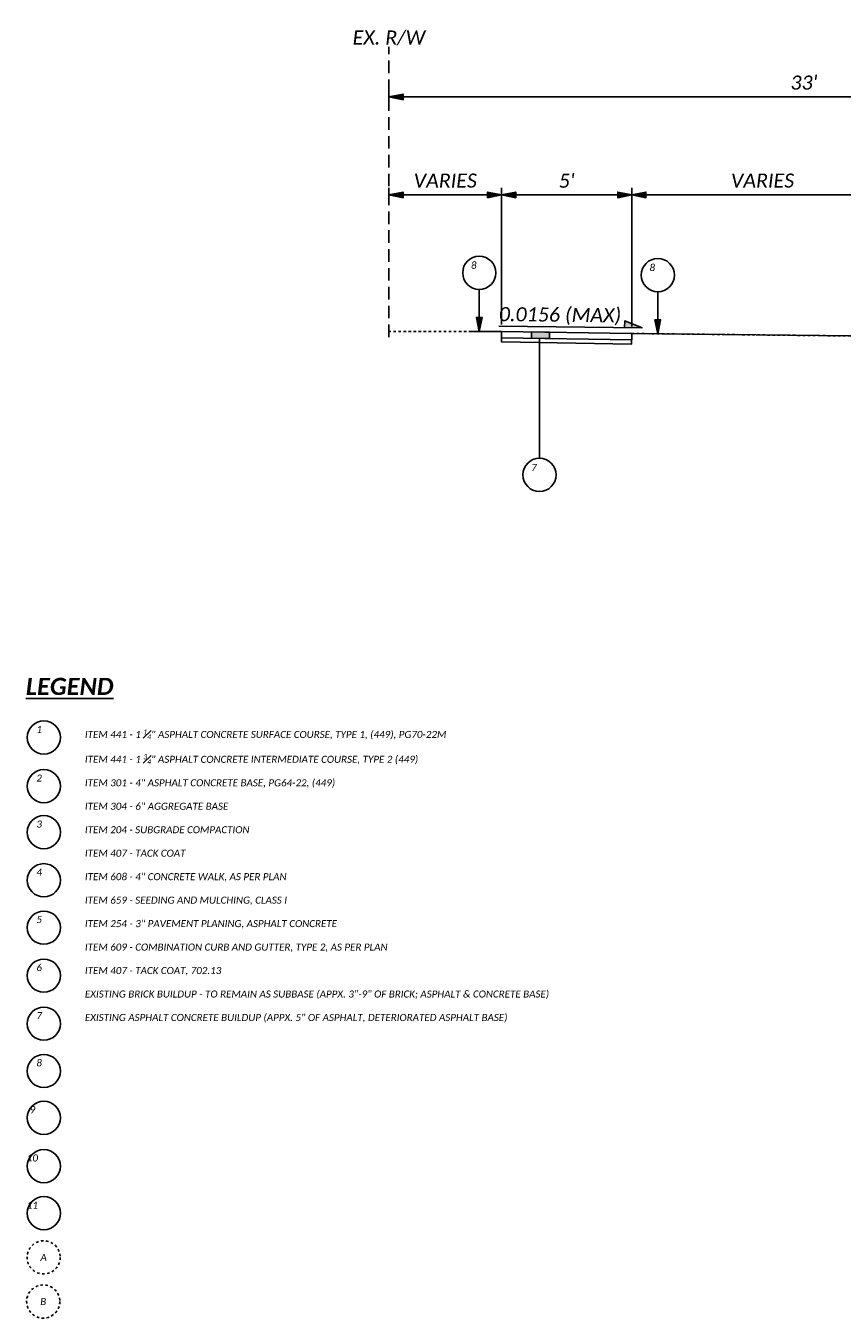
# Model space of a CAD drawing. Header units: feet. Extents: x 2612 to 2782, y -4733 to -4576.
# Tile 2 of 8: x 2686 to 2718, y -4732 to -4680. Entities that reach past the tile are written whole.
import ezdxf

# ---------------------------------------------------------------- set-up
doc = ezdxf.new("R2010")
doc.units = ezdxf.units.FT
doc.header["$MEASUREMENT"] = 0
for name, pattern in [('2', [0.1, 0.06, -0.04]), ('DASHED', [0.75, 0.5, -0.25]), ('OhDOT_USTN2', [0.11, 0.069, -0.041]), ('rowex', [0])]:
    doc.linetypes.add(name, pattern=pattern)
for name, color, linetype in [('PF_P_Grade_Line', 7, 'Continuous'), ('PF_X_Ground_Line', 3, 'OhDOT_USTN2'), ('PV_P_Walk', 231, 'Continuous'), ('RW_X_Fee_RW', 6, 'rowex'), ('SH_Text', 7, 'Continuous'), ('SH_TextM', 7, 'Continuous'), ('XS_P_Annotation', 7, 'Continuous')]:
    doc.layers.add(name, color=color, linetype=linetype)
doc.styles.add('Slanted-Normal', font='calibrii.ttf', dxfattribs={"height": 0.14})
doc.dimstyles.new('Dec-1  Slanted', dxfattribs={"dimtxt": 0.14, "dimasz": 0.14, "dimexe": 0.07, "dimexo": 0.07, "dimgap": 0.07, "dimtad": 1, "dimdec": 1, "dimzin": 3, "dimdsep": 46, "dimtxsty": 'Slanted-Normal', "dimblk": 'Dim1', "dimcen": 0, "dimclrd": 95, "dimclre": 95, "dimclrt": 7, "dimaunit": 1, "dimadec": 3, "dimazin": 3, "dimtfac": 1, "dimtdec": 1, "dimtix": 1, "dimtofl": 0, "dimtmove": 1, "dimatfit": 3, "dimldrblk": 'Dim1', "dimfxl": 1, "dimtolj": 1, "dimtzin": 0, "dimlwd": -1, "dimlwe": -1, "dimarcsym": 0})

# ---------------------------------------------------------------- blocks, each defined once
blk = doc.blocks.new('Dim1')
h = blk.add_hatch(color=4)
h.dxf.hatch_style = 1
h.paths.add_polyline_path([(0, 0), (-1, -0.2), (-1, 0.2)])
at = {"color": 4}
blk.add_lwpolyline([(0, 0), (-1, -0.2), (-1, 0.2), (0, 0)], dxfattribs=at)
blk = doc.blocks.new('*D969')
at = {"layer": 'Defpoints', "color": 0, "transparency": 16777216}
for p in [(2700.426, -4683.259), (2733.426, -4683.259), (2700.426, -4683.729)]:
    blk.add_point(p, dxfattribs=at)
at = {"layer": 'SH_TextM', "color": 95, "linetype": 'Continuous', "transparency": 16777216}
for p, q in [((2700.426, -4683.449), (2700.426, -4682.979)), ((2732.866, -4683.259), (2700.986, -4683.259))]:
    blk.add_line(p, q, dxfattribs=at)
at = {"layer": 'SH_TextM', "color": 95, "transparency": 16777216, "xscale": 0.56, "yscale": 0.56, "zscale": 0.56, "rotation": 180}
blk.add_blockref('Dim1', (2700.426, -4683.259), dxfattribs=at)
at = {"layer": 'SH_TextM', "color": 95, "transparency": 16777216, "xscale": 0.56, "yscale": 0.56, "zscale": 0.56}
blk.add_blockref('Dim1', (2733.426, -4683.259), dxfattribs=at)
at = {"layer": 'SH_TextM', "color": 7, "transparency": 16777216, "insert": (2716.926, -4682.692), "char_height": 0.56, "attachment_point": 5, "style": 'Slanted-Normal'}
blk.add_mtext("\\A1;33'", dxfattribs=at)
blk = doc.blocks.new('*D950')
at = {"layer": 'Defpoints', "color": 0, "transparency": 16777216}
for p in [(2710.082, -4687.156), (2710.082, -4692.668), (2720.476, -4692.784)]:
    blk.add_point(p, dxfattribs=at)
at = {"layer": 'SH_TextM', "color": 95, "linetype": 'Continuous', "transparency": 16777216}
for p, q in [((2710.082, -4692.388), (2710.082, -4686.876)), ((2720.476, -4692.504), (2720.476, -4686.876)), ((2719.916, -4687.156), (2710.642, -4687.156))]:
    blk.add_line(p, q, dxfattribs=at)
at = {"layer": 'SH_TextM', "color": 95, "transparency": 16777216, "xscale": 0.56, "yscale": 0.56, "zscale": 0.56, "rotation": 180}
blk.add_blockref('Dim1', (2710.082, -4687.156), dxfattribs=at)
at = {"layer": 'SH_TextM', "color": 95, "transparency": 16777216, "xscale": 0.56, "yscale": 0.56, "zscale": 0.56}
blk.add_blockref('Dim1', (2720.476, -4687.156), dxfattribs=at)
at = {"layer": 'SH_TextM', "color": 7, "transparency": 16777216, "insert": (2715.279, -4686.589), "char_height": 0.56, "attachment_point": 5, "style": 'Slanted-Normal'}
blk.add_mtext('\\A1;VARIES', dxfattribs=at)
blk = doc.blocks.new('*D951')
at = {"layer": 'Defpoints', "color": 0, "transparency": 16777216}
for p in [(2704.906, -4687.157), (2704.906, -4692.588), (2710.082, -4692.668)]:
    blk.add_point(p, dxfattribs=at)
at = {"layer": 'SH_TextM', "color": 95, "linetype": 'Continuous', "transparency": 16777216}
for p, q in [((2704.906, -4692.308), (2704.906, -4686.877)), ((2710.082, -4692.388), (2710.082, -4686.877)), ((2709.522, -4687.157), (2705.466, -4687.157))]:
    blk.add_line(p, q, dxfattribs=at)
at = {"layer": 'SH_TextM', "color": 95, "transparency": 16777216, "xscale": 0.56, "yscale": 0.56, "zscale": 0.56, "rotation": 180}
blk.add_blockref('Dim1', (2704.906, -4687.157), dxfattribs=at)
at = {"layer": 'SH_TextM', "color": 95, "transparency": 16777216, "xscale": 0.56, "yscale": 0.56, "zscale": 0.56}
blk.add_blockref('Dim1', (2710.082, -4687.157), dxfattribs=at)
at = {"layer": 'SH_TextM', "color": 7, "transparency": 16777216, "insert": (2707.494, -4686.593), "char_height": 0.56, "attachment_point": 5, "style": 'Slanted-Normal'}
blk.add_mtext("\\A1;5'", dxfattribs=at)
blk = doc.blocks.new('*D952')
at = {"layer": 'Defpoints', "color": 0, "transparency": 16777216}
for p in [(2700.426, -4687.157), (2700.426, -4687.46), (2704.906, -4692.588)]:
    blk.add_point(p, dxfattribs=at)
at = {"layer": 'SH_TextM', "color": 95, "linetype": 'Continuous', "transparency": 16777216}
for p, q in [((2700.426, -4687.18), (2700.426, -4686.877)), ((2704.906, -4692.308), (2704.906, -4686.877)), ((2704.346, -4687.157), (2700.986, -4687.157))]:
    blk.add_line(p, q, dxfattribs=at)
at = {"layer": 'SH_TextM', "color": 95, "transparency": 16777216, "xscale": 0.56, "yscale": 0.56, "zscale": 0.56, "rotation": 180}
blk.add_blockref('Dim1', (2700.426, -4687.157), dxfattribs=at)
at = {"layer": 'SH_TextM', "color": 95, "transparency": 16777216, "xscale": 0.56, "yscale": 0.56, "zscale": 0.56}
blk.add_blockref('Dim1', (2704.906, -4687.157), dxfattribs=at)
at = {"layer": 'SH_TextM', "color": 7, "transparency": 16777216, "insert": (2702.666, -4686.59), "char_height": 0.56, "attachment_point": 5, "style": 'Slanted-Normal'}
blk.add_mtext('\\A1;VARIES', dxfattribs=at)

msp = doc.modelspace()

# ---------------------------------------------------------------- hatches: boundary and pattern name
at = {"layer": 'SH_TextM'}
h = msp.add_hatch(color=256, dxfattribs=at)
h.dxf.hatch_style = 1
h.paths.add_polyline_path([(2709.8, -4692.166), (2709.797, -4692.43), (2710.488, -4692.437)])
at = {"layer": 'XS_P_Annotation'}
h = msp.add_hatch(color=256, dxfattribs=at)
h.dxf.hatch_style = 1
h.paths.add_polyline_path([(2706.093, -4692.606), (2706.811, -4692.618), (2706.811, -4692.868), (2706.093, -4692.857)])

# ---------------------------------------------------------------- linework, layer by layer
at = {"layer": 'PF_P_Grade_Line'}
for points in [[(2704.906, -4692.588), (2703.621, -4692.588)], [(2710.082, -4692.668), (2715.029, -4692.723)], [(2719.997, -4692.781), (2715.029, -4692.723)]]:
    msp.add_lwpolyline(points, dxfattribs=at)
at = {"layer": 'PF_X_Ground_Line'}
for points in [[(2704.906, -4692.588), (2700.426, -4692.588)], [(2719.976, -4692.779), (2710.082, -4692.668)]]:
    msp.add_lwpolyline(points, dxfattribs=at)
at = {"layer": 'PV_P_Walk'}
for points in [[(2704.903, -4692.838), (2704.903, -4692.588)], [(2704.906, -4692.588), (2710.082, -4692.668)], [(2710.078, -4692.918), (2710.082, -4692.668)], [(2704.903, -4692.836), (2704.903, -4693.002), (2710.073, -4693.087), (2710.075, -4692.921)], [(2704.903, -4692.838), (2710.078, -4692.918)]]:
    msp.add_lwpolyline(points, dxfattribs=at)
at = {"layer": 'RW_X_Fee_RW', "linetype": 'DASHED'}
msp.add_line((2700.426, -4692.814), (2700.426, -4681.269), dxfattribs=at)
at = {"layer": 'SH_Text'}
for centre in [(2704.018, -4690.253), (2711.116, -4690.345), (2706.411, -4698.293), (2686.706, -4708.737), (2686.706, -4710.674), (2686.706, -4712.505), (2686.706, -4714.415), (2686.706, -4716.299), (2686.706, -4718.209), (2686.706, -4720.12), (2686.706, -4722.003), (2686.706, -4723.864), (2686.706, -4725.785), (2686.706, -4727.658)]:
    msp.add_circle(centre, 0.66, dxfattribs=at)
at = {"layer": 'SH_Text', "linetype": '2'}
for centre in [(2686.697, -4729.415), (2686.682, -4731.171)]:
    msp.add_circle(centre, 0.66, dxfattribs=at)
at = {"layer": 'SH_TextM'}
msp.add_line((2706.411, -4697.633), (2706.411, -4692.861), dxfattribs=at)
msp.add_lwpolyline([(2704.791, -4692.375), (2710.488, -4692.437), (2709.8, -4692.166), (2709.797, -4692.43)], dxfattribs=at)
at = {"layer": 'XS_P_Annotation'}
for p, q in [((2704.018, -4692.588), (2704.018, -4690.905)), ((2711.116, -4692.68), (2711.116, -4690.997))]:
    msp.add_line(p, q, dxfattribs=at)
msp.add_lwpolyline([(2706.093, -4692.606), (2706.811, -4692.618), (2706.811, -4692.868), (2706.093, -4692.857)], close=True, dxfattribs=at)

# ---------------------------------------------------------------- block references
at = {"layer": 'SH_Text', "xscale": -0.56, "yscale": 0.56, "zscale": 0.56, "rotation": 90}
for p in [(2704.018, -4692.588), (2711.116, -4692.68)]:
    msp.add_blockref('Dim1', p, dxfattribs=at)

# ---------------------------------------------------------------- texts
at = {"layer": 'SH_TextM', "style": 'Slanted-Normal'}
for s, insert, char_height, width, attachment_point in [('EX. R/W', (2700.426, -4681.214), 0.56, 3.10914, 8), ('8', (2703.799, -4689.956), 0.28, 1.60316, 5), ('8', (2710.896, -4690.048), 0.28, 1.60316, 5), ('7', (2706.191, -4697.996), 0.28, 1.60316, 5), ('{\\fCalibri|b1|i1|c0|p34;\\LLEGEND}', (2685.991, -4706.364), 0.68, 2.33135, 1), ('1', (2686.519, -4708.415), 0.28, 1.60316, 5), ('\\A1;\\pxsm1;ITEM 441 - 1 {\\H0.7x;\\S1#4;}" ASPHALT CONCRETE SURFACE COURSE, TYPE 1, (449), PG70-22M\\P\\PITEM 441 - 1 {\\H0.7x;\\S3#4;}" ASPHALT CONCRETE INTERMEDIATE COURSE, TYPE 2 (449) \\P\\PITEM 301 - 4" ASPHALT CONCRETE BASE, PG64-22, (449)\\P\\PITEM 304 - 6" AGGREGATE BASE\\P\\PITEM 204 - SUBGRADE COMPACTION\\P\\PITEM 407 - TACK COAT\\P\\PITEM 608 - 4" CONCRETE WALK, AS PER PLAN\\P\\PITEM 659 - SEEDING AND MULCHING, CLASS I\\P^I\\PITEM 254 - 3" PAVEMENT PLANING, ASPHALT CONCRETE\\P\\PITEM 609 - COMBINATION CURB AND GUTTER, TYPE 2, AS PER PLAN\\P\\PITEM 407 - TACK COAT, 702.13\\P\\P\\ps*;{\\A0;EXISTING BRICK BUILDUP - TO REMAIN AS SUBBASE (APPX. 3"-9" OF BRICK; ASPHALT & CONCRETE BASE)\\P\\PEXISTING ASPHALT CONCRETE BUILDUP (APPX. 5" OF ASPHALT, DETERIORATED ASPHALT BASE)}', (2688.338, -4708.419), 0.28, 40.29846, 1), ('2', (2686.519, -4710.351), 0.28, 1.60316, 5), ('3', (2686.519, -4712.182), 0.28, 1.60316, 5), ('4', (2686.519, -4714.093), 0.28, 1.60316, 5), ('5', (2686.519, -4715.976), 0.28, 1.60316, 5), ('6', (2686.519, -4717.887), 0.28, 1.60316, 5), ('7', (2686.519, -4719.797), 0.28, 1.60316, 5), ('8', (2686.519, -4721.681), 0.28, 1.60316, 5), ('9', (2686.252, -4723.541), 0.28, 1.60316, 5), ('10', (2686.252, -4725.462), 0.28, 1.60316, 5), ('11', (2686.252, -4727.336), 0.28, 1.60316, 5), ('A', (2686.697, -4729.415), 0.28, 1.60316, 5), ('B', (2686.682, -4731.171), 0.28, 1.60316, 5)]:
    msp.add_mtext(s, dxfattribs=dict(at, insert=insert, char_height=char_height, width=width, attachment_point=attachment_point))
at = {"layer": 'SH_TextM', "insert": (2704.8, -4691.615), "char_height": 0.56, "width": 7.51626, "attachment_point": 1, "rotation": 359.3769, "style": 'Slanted-Normal'}
msp.add_mtext('0.0156 (MAX)', dxfattribs=at)

# ---------------------------------------------------------------- dimensions: what is measured, and where the dimension line sits
at = {"layer": 'SH_TextM'}
for base, p1, p2, text, picture, middle in [((2700.426, -4683.259), (2733.426, -4683.259), (2700.426, -4683.729), "33'", '*D969', (2716.926, -4682.692)), ((2700.426, -4687.157), (2704.906, -4692.588), (2700.426, -4687.46), 'VARIES', '*D952', (2702.666, -4686.59)), ((2704.906, -4687.157), (2710.082, -4692.668), (2704.906, -4692.588), "5'", '*D951', (2707.494, -4686.593)), ((2710.082, -4687.156), (2720.476, -4692.784), (2710.082, -4692.668), 'VARIES', '*D950', (2715.279, -4686.589))]:
    dim = msp.add_linear_dim(base=base, p1=p1, p2=p2, text=text, dimstyle='Dec-1  Slanted', override={"dimpost": "'"}, dxfattribs=at)
    dim.commit()
    dim.dimension.update_dxf_attribs({"geometry": picture, "text_midpoint": middle})

doc.saveas('drawing.dxf')
